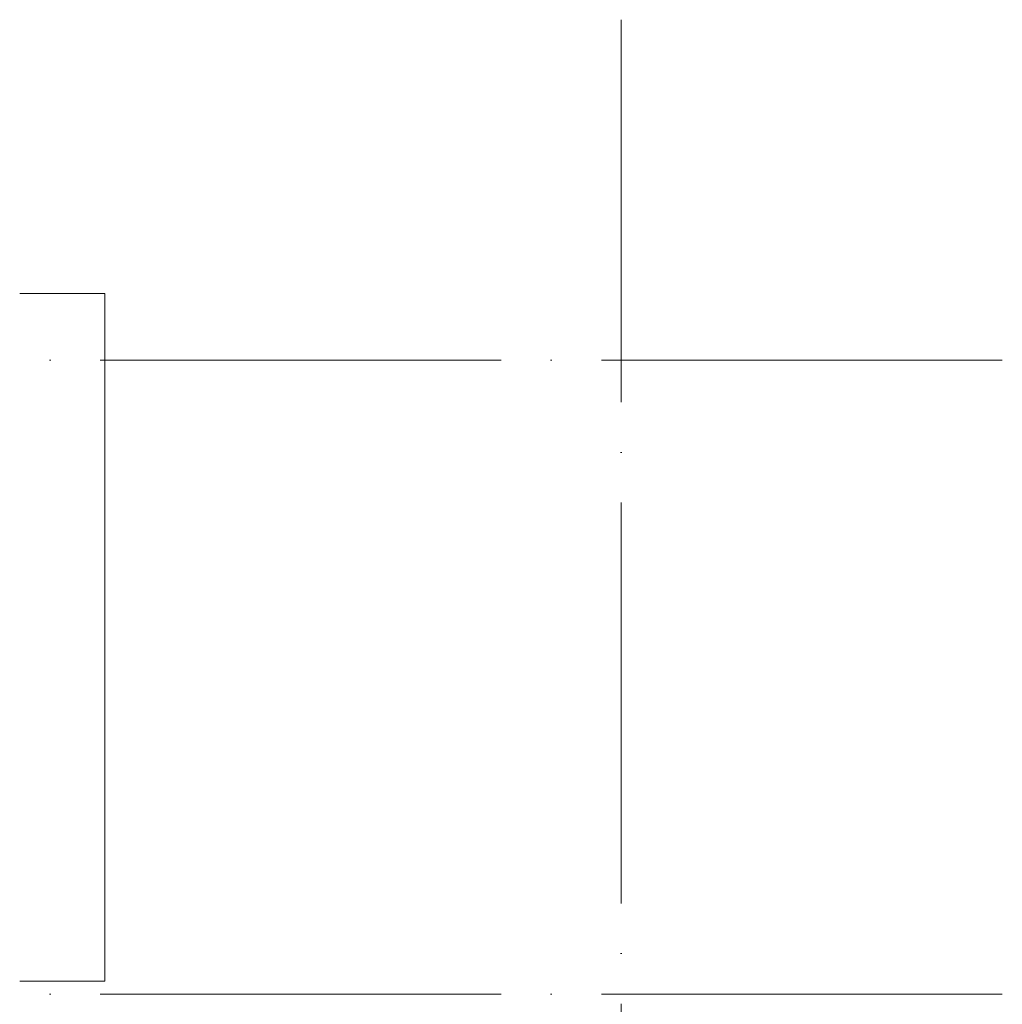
# Model space of a CAD drawing. Header units: millimetres. Extents: x -19737 to 100106, y -4436 to 96517.
# Tile 17 of 59: x 5885 to 15689, y 46350 to 56172. Entities that reach past the tile are written whole.
import ezdxf

# ---------------------------------------------------------------- set-up
doc = ezdxf.new("R2010")
doc.units = ezdxf.units.MM
doc.linetypes.add('ADSK_Линия сетки', pattern=[5000, 4000, -500, 0, -500])
doc.layers.add('A-FLOR-____-OTLN', color=7, linetype='Continuous', lineweight=18)
doc.layers.add('S-GRID-____-OTLN', color=7, linetype='Continuous', lineweight=9)

# ---------------------------------------------------------------- blocks, each defined once
blk = doc.blocks.new('Наметкина 10_РД_АР_К1_отсоединено_rvt-1-02_К1')
at = {"layer": 'A-FLOR-____-OTLN', "color": 254, "lineweight": 13, "true_color": 0xcccccc}
for p, q in [((6735.3, 53440), (5885.3, 53440)), ((6735.3, 46580), (6735.3, 53440)), ((5885.3, 46580), (6735.3, 46580))]:
    blk.add_line(p, q, dxfattribs=at)

msp = doc.modelspace()

# ---------------------------------------------------------------- linework, layer by layer
at = {"layer": 'S-GRID-____-OTLN', "color": 253, "linetype": 'ADSK_Линия сетки', "true_color": 0xaaaaaa}
for p, q in [((11885.3, 32355.1), (11885.3, 56171.7)), ((15688.6, 52775), (-18101.6, 52775)), ((15688.6, 46450), (-18101.6, 46450))]:
    msp.add_line(p, q, dxfattribs=at)

# ---------------------------------------------------------------- block references
at = {"lineweight": 5}
msp.add_blockref('Наметкина 10_РД_АР_К1_отсоединено_rvt-1-02_К1', (0, 0), dxfattribs=at)

doc.saveas('drawing.dxf')
